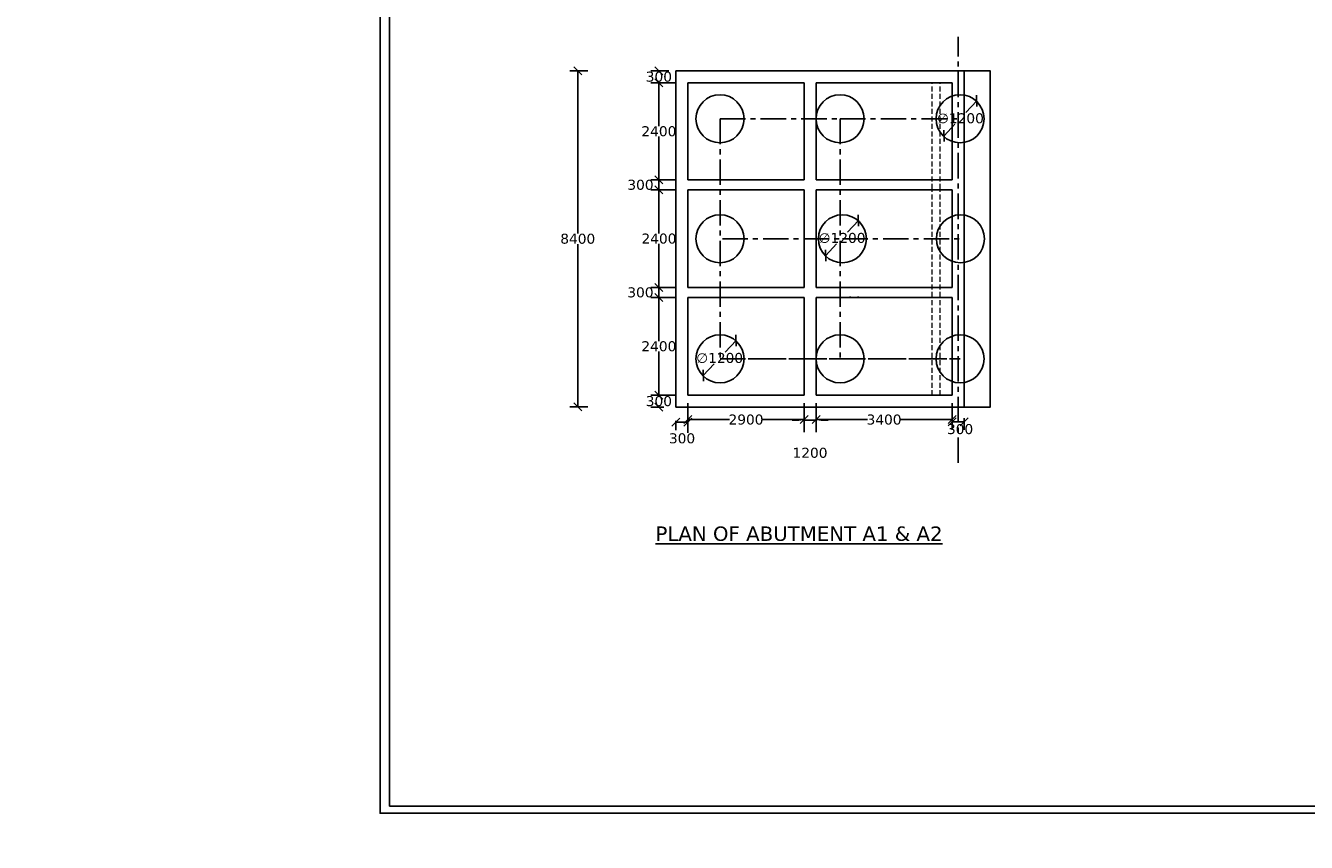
# Model space of a CAD drawing. Header units: millimetres. Extents: x -7746077780 to -3844657605, y -13315294818 to -6656873469.
# Tile 111 of 129: x -3871358880 to -3871326872, y -6657901347 to -6657880933. Entities that reach past the tile are written whole.
import ezdxf

# ---------------------------------------------------------------- set-up
doc = ezdxf.new("R2010")
doc.units = ezdxf.units.MM
doc.header["$MEASUREMENT"] = 0
doc.header["$PDMODE"] = 2
doc.linetypes.add('CENTER', pattern=[50.8, 31.75, -6.35, 6.35, -6.35])
doc.linetypes.add('HIDDEN', pattern=[0.375, 0.25, -0.125])
doc.layers.add('TEX', color=6, linetype='Continuous')
doc.layers.add('TEXT', color=7, linetype='Continuous')
doc.styles.get("Standard").update_dxf_attribs({"font": 'verdana.ttf', "height": 250})
doc.dimstyles.new('Copy of ISO-25--------4', dxfattribs={"dimtxt": 200, "dimasz": 150, "dimexe": 300, "dimexo": 300, "dimgap": 0.02, "dimtad": 0, "dimtih": 1, "dimtoh": 1, "dimdec": 0, "dimlfac": 4, "dimdsep": 46, "dimtxsty": 'Standard', "dimcen": 150, "dimclrd": 1, "dimclre": 1, "dimclrt": 1, "dimadec": 0, "dimazin": 0, "dimtfac": 1, "dimtdec": 0, "dimtmove": 2, "dimatfit": 3, "dimfxl": 0, "dimarcsym": 0})
doc.dimstyles.new('ISO-25', dxfattribs={"dimtxt": 250, "dimasz": 200, "dimexe": 200, "dimexo": 200, "dimgap": 0.02, "dimtad": 0, "dimtih": 1, "dimtoh": 1, "dimdec": 0, "dimdsep": 46, "dimtxsty": 'Standard', "dimblk": 'OBLIQUE', "dimcen": 150, "dimclrd": 1, "dimclre": 1, "dimclrt": 1, "dimadec": 0, "dimazin": 0, "dimtfac": 1, "dimtdec": 0, "dimtmove": 2, "dimatfit": 3, "dimldrblk": 'OBLIQUE', "dimfxl": 0, "dimarcsym": 0})

# ---------------------------------------------------------------- blocks, each defined once
blk = doc.blocks.new('_Oblique')
at = {"color": 0, "linetype": 'ByBlock', "lineweight": -2}
blk.add_line((-0.5, -0.5), (0.5, 0.5), dxfattribs=at)
blk = doc.blocks.new('*D883')
at = {"color": 1, "lineweight": -2, "ltscale": 20, "transparency": 16777216}
for p, q in [((-3871342626.05042, -6657884788.375429), (-3871343253.731672, -6657884788.375429)), ((-3871343053.731672, -6657884788.375429), (-3871343053.731672, -6657885038.375429)), ((-3871342626.05042, -6657885038.375429), (-3871343253.731672, -6657885038.375429))]:
    blk.add_line(p, q, dxfattribs=at)
at = {"layer": 'Defpoints', "color": 0, "ltscale": 20, "transparency": 16777216}
for p in [(-3871342426.05042, -6657884788.375429), (-3871343053.731672, -6657885038.375429), (-3871342426.05042, -6657885038.375429)]:
    blk.add_point(p, dxfattribs=at)
at = {"color": 1, "lineweight": -2, "ltscale": 20, "transparency": 16777216, "xscale": 200, "yscale": 200, "zscale": 200}
for p, rotation in [((-3871343053.731672, -6657884788.375429), 90), ((-3871343053.731672, -6657885038.375429), 270)]:
    blk.add_blockref('_Oblique', p, dxfattribs=dict(at, rotation=rotation))
at = {"color": 1, "ltscale": 20, "transparency": 16777216, "insert": (-3871343514.151342, -6657884913.37543), "char_height": 250, "attachment_point": 5}
blk.add_mtext('300', dxfattribs=at)
blk = doc.blocks.new('*D884')
at = {"color": 1, "lineweight": -2, "ltscale": 20, "transparency": 16777216}
for p, q in [((-3871342808.960116, -6657882061.44994), (-3871343253.961836, -6657882061.44994)), ((-3871343053.961836, -6657882061.44994), (-3871343053.961836, -6657882081.189314)), ((-3871342626.158672, -6657882361.378359), (-3871343253.961836, -6657882361.378359)), ((-3871343053.961836, -6657882361.378359), (-3871343053.961836, -6657882341.638985))]:
    blk.add_line(p, q, dxfattribs=at)
at = {"layer": 'Defpoints', "color": 0, "ltscale": 20, "transparency": 16777216}
for p in [(-3871343053.961836, -6657882061.44994), (-3871342608.960116, -6657882061.44994), (-3871342426.158672, -6657882361.378359)]:
    blk.add_point(p, dxfattribs=at)
at = {"color": 1, "lineweight": -2, "ltscale": 20, "transparency": 16777216, "xscale": 200, "yscale": 200, "zscale": 200}
for p, rotation in [((-3871343053.961836, -6657882061.44994), 90), ((-3871343053.961836, -6657882361.378359), 270)]:
    blk.add_blockref('_Oblique', p, dxfattribs=dict(at, rotation=rotation))
at = {"color": 1, "ltscale": 20, "transparency": 16777216, "insert": (-3871343053.961835, -6657882211.41415), "char_height": 250, "attachment_point": 5}
blk.add_mtext('300', dxfattribs=at)
blk = doc.blocks.new('*D885')
at = {"color": 1, "lineweight": -2, "ltscale": 20, "transparency": 16777216}
for p, q in [((-3871342776.158672, -6657882361.378359), (-3871343254.052587, -6657882361.378359)), ((-3871343054.052587, -6657882361.378359), (-3871343054.052587, -6657883444.652059)), ((-3871343054.052587, -6657884788.375429), (-3871343054.052587, -6657883705.101729)), ((-3871343014.497494, -6657884788.375429), (-3871343254.052587, -6657884788.375429))]:
    blk.add_line(p, q, dxfattribs=at)
at = {"layer": 'Defpoints', "color": 0, "ltscale": 20, "transparency": 16777216}
for p in [(-3871342576.158672, -6657882361.378359), (-3871343054.052587, -6657884788.375429), (-3871342814.497494, -6657884788.375429)]:
    blk.add_point(p, dxfattribs=at)
at = {"color": 1, "lineweight": -2, "ltscale": 20, "transparency": 16777216, "xscale": 200, "yscale": 200, "zscale": 200}
for p, rotation in [((-3871343054.052587, -6657882361.378359), 90), ((-3871343054.052587, -6657884788.375429), 270)]:
    blk.add_blockref('_Oblique', p, dxfattribs=dict(at, rotation=rotation))
at = {"color": 1, "ltscale": 20, "transparency": 16777216, "insert": (-3871343054.052586, -6657883574.876895), "char_height": 250, "attachment_point": 5}
blk.add_mtext('2400', dxfattribs=at)
blk = doc.blocks.new('*D886')
at = {"color": 1, "lineweight": -2, "ltscale": 20, "transparency": 16777216}
for p, q in [((-3871342826.05042, -6657885038.375429), (-3871343251.815004, -6657885038.375429)), ((-3871343051.815004, -6657885038.375429), (-3871343051.815004, -6657886127.400593)), ((-3871343051.815004, -6657887476.875427), (-3871343051.815004, -6657886387.850264)), ((-3871342826.05042, -6657887476.875427), (-3871343251.815004, -6657887476.875427))]:
    blk.add_line(p, q, dxfattribs=at)
at = {"layer": 'Defpoints', "color": 0, "ltscale": 20, "transparency": 16777216}
for p in [(-3871342626.05042, -6657885038.375429), (-3871343051.815004, -6657887476.875427), (-3871342626.05042, -6657887476.875427)]:
    blk.add_point(p, dxfattribs=at)
at = {"color": 1, "lineweight": -2, "ltscale": 20, "transparency": 16777216, "xscale": 200, "yscale": 200, "zscale": 200}
for p, rotation in [((-3871343051.815004, -6657885038.375429), 90), ((-3871343051.815004, -6657887476.875427), 270)]:
    blk.add_blockref('_Oblique', p, dxfattribs=dict(at, rotation=rotation))
at = {"color": 1, "ltscale": 20, "transparency": 16777216, "insert": (-3871343051.815003, -6657886257.625429), "char_height": 250, "attachment_point": 5}
blk.add_mtext('2400', dxfattribs=at)
blk = doc.blocks.new('*D887')
at = {"color": 1, "lineweight": -2, "ltscale": 20, "transparency": 16777216}
for p, q in [((-3871342626.05042, -6657890170.451792), (-3871343254.322137, -6657890170.451792)), ((-3871343054.322137, -6657890170.451792), (-3871343054.322137, -6657890190.226955)), ((-3871342926.05042, -6657890470.451791), (-3871343254.322137, -6657890470.451791)), ((-3871343054.322137, -6657890470.451791), (-3871343054.322137, -6657890450.676626))]:
    blk.add_line(p, q, dxfattribs=at)
at = {"layer": 'Defpoints', "color": 0, "ltscale": 20, "transparency": 16777216}
for p in [(-3871342426.05042, -6657890170.451792), (-3871343054.322137, -6657890470.451791), (-3871342726.05042, -6657890470.451791)]:
    blk.add_point(p, dxfattribs=at)
at = {"color": 1, "lineweight": -2, "ltscale": 20, "transparency": 16777216, "xscale": 200, "yscale": 200, "zscale": 200}
for p, rotation in [((-3871343054.322137, -6657890170.451792), 90), ((-3871343054.322137, -6657890470.451791), 270)]:
    blk.add_blockref('_Oblique', p, dxfattribs=dict(at, rotation=rotation))
at = {"color": 1, "ltscale": 20, "transparency": 16777216, "insert": (-3871343054.322136, -6657890320.451792), "char_height": 250, "attachment_point": 5}
blk.add_mtext('300', dxfattribs=at)
blk = doc.blocks.new('*D888')
at = {"color": 1, "lineweight": -2, "ltscale": 20, "transparency": 16777216}
for p, q in [((-3871335726.050566, -6657890370.45179), (-3871335726.050566, -6657891039.655466)), ((-3871335426.050566, -6657890740.440651), (-3871335426.050566, -6657891039.655466)), ((-3871335726.050566, -6657890839.655466), (-3871335426.050566, -6657890839.655466))]:
    blk.add_line(p, q, dxfattribs=at)
at = {"layer": 'Defpoints', "color": 0, "ltscale": 20, "transparency": 16777216}
for p in [(-3871335726.050566, -6657890170.45179), (-3871335426.050566, -6657890540.440651), (-3871335426.050566, -6657890839.655466)]:
    blk.add_point(p, dxfattribs=at)
at = {"color": 1, "lineweight": -2, "ltscale": 20, "transparency": 16777216, "xscale": 200, "yscale": 200, "zscale": 200, "rotation": 180}
blk.add_blockref('_Oblique', (-3871335726.050566, -6657890839.655466), dxfattribs=at)
at = {"color": 1, "lineweight": -2, "ltscale": 20, "transparency": 16777216, "xscale": 200, "yscale": 200, "zscale": 200}
blk.add_blockref('_Oblique', (-3871335426.050566, -6657890839.655466), dxfattribs=at)
at = {"color": 1, "ltscale": 20, "transparency": 16777216, "insert": (-3871335526.050566, -6657891018.818825), "char_height": 250, "attachment_point": 5}
blk.add_mtext('300', dxfattribs=at)
blk = doc.blocks.new('*D889')
at = {"color": 1, "lineweight": -2, "ltscale": 20, "transparency": 16777216}
for p, q in [((-3871344833.251923, -6657882061.449938), (-3871345281.414808, -6657882061.449938)), ((-3871345081.414808, -6657882061.449938), (-3871345081.414808, -6657886130.721408)), ((-3871345081.414808, -6657890461.449936), (-3871345081.414808, -6657886392.178466)), ((-3871344833.25192, -6657890461.449936), (-3871345281.414808, -6657890461.449936))]:
    blk.add_line(p, q, dxfattribs=at)
at = {"layer": 'Defpoints', "color": 0, "ltscale": 20, "transparency": 16777216}
for p in [(-3871345081.414808, -6657882061.449938), (-3871344633.251923, -6657882061.449938), (-3871344633.25192, -6657890461.449936)]:
    blk.add_point(p, dxfattribs=at)
at = {"color": 1, "lineweight": -2, "ltscale": 20, "transparency": 16777216, "xscale": 200, "yscale": 200, "zscale": 200}
for p, rotation in [((-3871345081.414808, -6657882061.449938), 90), ((-3871345081.414808, -6657890461.449936), 270)]:
    blk.add_blockref('_Oblique', p, dxfattribs=dict(at, rotation=rotation))
at = {"color": 1, "ltscale": 20, "transparency": 16777216, "insert": (-3871345081.414807, -6657886261.449938), "char_height": 250, "attachment_point": 5}
blk.add_mtext('8400', dxfattribs=at)
blk = doc.blocks.new('*D891')
at = {"color": 1, "lineweight": -2, "ltscale": 20, "transparency": 16777216}
for p, q in [((-3871342626.050421, -6657887476.875427), (-3871343254.322137, -6657887476.875427)), ((-3871343054.322137, -6657887726.758781), (-3871343054.322137, -6657887476.875427)), ((-3871342626.05042, -6657887726.758781), (-3871343254.322137, -6657887726.758781))]:
    blk.add_line(p, q, dxfattribs=at)
at = {"layer": 'Defpoints', "color": 0, "ltscale": 20, "transparency": 16777216}
for p in [(-3871343054.322137, -6657887476.875427), (-3871342426.050421, -6657887476.875427), (-3871342426.05042, -6657887726.758781)]:
    blk.add_point(p, dxfattribs=at)
at = {"color": 1, "lineweight": -2, "ltscale": 20, "transparency": 16777216, "xscale": 200, "yscale": 200, "zscale": 200}
for p, rotation in [((-3871343054.322137, -6657887476.875427), 90), ((-3871343054.322137, -6657887726.758781), 270)]:
    blk.add_blockref('_Oblique', p, dxfattribs=dict(at, rotation=rotation))
at = {"color": 1, "ltscale": 20, "transparency": 16777216, "insert": (-3871343514.741807, -6657887601.817105), "char_height": 250, "attachment_point": 5}
blk.add_mtext('300', dxfattribs=at)
blk = doc.blocks.new('*D893')
at = {"color": 1, "lineweight": -2, "ltscale": 20, "transparency": 16777216}
for p, q in [((-3871342826.05042, -6657887726.758781), (-3871343254.322137, -6657887726.758781)), ((-3871343054.322137, -6657887726.758781), (-3871343054.322137, -6657888818.380451)), ((-3871343054.322137, -6657890170.451792), (-3871343054.322137, -6657889078.830122)), ((-3871342626.05042, -6657890170.451792), (-3871343254.322137, -6657890170.451792))]:
    blk.add_line(p, q, dxfattribs=at)
at = {"layer": 'Defpoints', "color": 0, "ltscale": 20, "transparency": 16777216}
for p in [(-3871342626.05042, -6657887726.758781), (-3871343054.322137, -6657890170.451792), (-3871342426.05042, -6657890170.451792)]:
    blk.add_point(p, dxfattribs=at)
at = {"color": 1, "lineweight": -2, "ltscale": 20, "transparency": 16777216, "xscale": 200, "yscale": 200, "zscale": 200}
for p, rotation in [((-3871343054.322137, -6657887726.758781), 90), ((-3871343054.322137, -6657890170.451792), 270)]:
    blk.add_blockref('_Oblique', p, dxfattribs=dict(at, rotation=rotation))
at = {"color": 1, "ltscale": 20, "transparency": 16777216, "insert": (-3871343054.322136, -6657888948.605288), "char_height": 250, "attachment_point": 5}
blk.add_mtext('2400', dxfattribs=at)
blk = doc.blocks.new('*D895')
at = {"color": 1, "lineweight": -2, "ltscale": 20, "transparency": 16777216}
for p, q in [((-3871341125.943194, -6657888802.648109), (-3871341397.611161, -6657889093.861588)), ((-3871341944.513662, -6657889680.111715), (-3871341672.84569, -6657889388.89823))]:
    blk.add_line(p, q, dxfattribs=at)
at = {"layer": 'Defpoints', "color": 0, "ltscale": 20, "transparency": 16777216}
for p in [(-3871341125.943194, -6657888802.648109), (-3871341944.513662, -6657889680.111715)]:
    blk.add_point(p, dxfattribs=at)
at = {"color": 1, "lineweight": -2, "ltscale": 20, "transparency": 16777216, "xscale": 200, "yscale": 200, "zscale": 200}
for p, rotation in [((-3871341125.943194, -6657888802.648109), 46.9887413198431), ((-3871341944.513662, -6657889680.111715), 226.9887413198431)]:
    blk.add_blockref('_Oblique', p, dxfattribs=dict(at, rotation=rotation))
at = {"color": 1, "ltscale": 20, "transparency": 16777216, "insert": (-3871341535.228432, -6657889241.37991), "char_height": 250, "attachment_point": 5}
blk.add_mtext('∅1200', dxfattribs=at)
blk = doc.blocks.new('*D896')
at = {"color": 1, "lineweight": -2, "ltscale": 20, "transparency": 16777216}
for p, q in [((-3871335108.70043, -6657882812.099895), (-3871335380.368401, -6657883103.313376)), ((-3871335927.270906, -6657883689.563505), (-3871335655.602931, -6657883398.350018))]:
    blk.add_line(p, q, dxfattribs=at)
at = {"layer": 'Defpoints', "color": 0, "ltscale": 20, "transparency": 16777216}
for p in [(-3871335108.70043, -6657882812.099895), (-3871335927.270906, -6657883689.563505)]:
    blk.add_point(p, dxfattribs=at)
at = {"color": 1, "lineweight": -2, "ltscale": 20, "transparency": 16777216, "xscale": 200, "yscale": 200, "zscale": 200}
for p, rotation in [((-3871335108.70043, -6657882812.099895), 46.98874119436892), ((-3871335927.270906, -6657883689.563505), 226.9887411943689)]:
    blk.add_blockref('_Oblique', p, dxfattribs=dict(at, rotation=rotation))
at = {"color": 1, "ltscale": 20, "transparency": 16777216, "insert": (-3871335517.985666, -6657883250.831697), "char_height": 250, "attachment_point": 5}
blk.add_mtext('∅1200', dxfattribs=at)
blk = doc.blocks.new('*D897')
at = {"color": 1, "lineweight": -2, "ltscale": 20, "transparency": 16777216}
for p, q in [((-3871342326.05042, -6657890507.09888), (-3871342326.05042, -6657891043.486588)), ((-3871342626.05042, -6657890807.09888), (-3871342626.05042, -6657891043.486588)), ((-3871342626.05042, -6657890843.486588), (-3871342326.05042, -6657890843.486588))]:
    blk.add_line(p, q, dxfattribs=at)
at = {"layer": 'Defpoints', "color": 0, "ltscale": 20, "transparency": 16777216}
for p in [(-3871342326.05042, -6657890307.09888), (-3871342626.05042, -6657890607.09888), (-3871342326.05042, -6657890843.486588)]:
    blk.add_point(p, dxfattribs=at)
at = {"color": 1, "lineweight": -2, "ltscale": 20, "transparency": 16777216, "xscale": 200, "yscale": 200, "zscale": 200, "rotation": 180}
blk.add_blockref('_Oblique', (-3871342626.05042, -6657890843.486588), dxfattribs=at)
at = {"color": 1, "lineweight": -2, "ltscale": 20, "transparency": 16777216, "xscale": 200, "yscale": 200, "zscale": 200}
blk.add_blockref('_Oblique', (-3871342326.05042, -6657890843.486588), dxfattribs=at)
at = {"color": 1, "ltscale": 20, "transparency": 16777216, "insert": (-3871342474.812301, -6657891250.046304), "char_height": 250, "attachment_point": 5}
blk.add_mtext('300', dxfattribs=at)
blk = doc.blocks.new('*D898')
at = {"color": 1, "lineweight": -2, "ltscale": 20, "transparency": 16777216}
for p, q in [((-3871338066.61154, -6657885802.648116), (-3871338338.279496, -6657886093.861586)), ((-3871338885.182002, -6657886680.111723), (-3871338613.514022, -6657886388.898228))]:
    blk.add_line(p, q, dxfattribs=at)
at = {"layer": 'Defpoints', "color": 0, "ltscale": 20, "transparency": 16777216}
for p in [(-3871338066.611539, -6657885802.648116), (-3871338885.182002, -6657886680.111723)]:
    blk.add_point(p, dxfattribs=at)
at = {"color": 1, "lineweight": -2, "ltscale": 20, "transparency": 16777216, "xscale": 200, "yscale": 200, "zscale": 200}
for p, rotation in [((-3871338066.611539, -6657885802.648116), 46.98874150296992), ((-3871338885.182002, -6657886680.111723), 226.9887415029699)]:
    blk.add_blockref('_Oblique', p, dxfattribs=dict(at, rotation=rotation))
at = {"color": 1, "ltscale": 20, "transparency": 16777216, "insert": (-3871338475.896767, -6657886241.379907), "char_height": 250, "attachment_point": 5}
blk.add_mtext('∅1200', dxfattribs=at)
blk = doc.blocks.new('*D899')
at = {"layer": 'Defpoints', "color": 0, "ltscale": 20, "transparency": 16777216}
for p in [(-3871339426.399044, -6657890170.45179), (-3871339126.399043, -6657890170.451792), (-3871339426.399044, -6657890790.24967)]:
    blk.add_point(p, dxfattribs=at)
at = {"layer": 'TEX', "color": 1, "lineweight": -2, "ltscale": 20, "transparency": 16777216}
for p, q in [((-3871339426.399044, -6657890470.45179), (-3871339426.399044, -6657891090.24967)), ((-3871339126.399043, -6657890470.451792), (-3871339126.399043, -6657891090.24967)), ((-3871339576.399044, -6657890790.24967), (-3871339726.399044, -6657890790.24967)), ((-3871339126.399043, -6657890790.24967), (-3871339426.399044, -6657890790.24967)), ((-3871338976.399043, -6657890790.24967), (-3871338826.399043, -6657890790.24967))]:
    blk.add_line(p, q, dxfattribs=at)
at = {"layer": 'TEX', "color": 1, "ltscale": 20, "transparency": 16777216}
for points in [[(-3871339576.399044, -6657890765.24967), (-3871339576.399044, -6657890815.24967), (-3871339426.399044, -6657890790.24967)], [(-3871338976.399043, -6657890765.24967), (-3871338976.399043, -6657890815.24967), (-3871339126.399043, -6657890790.24967)]]:
    blk.add_solid(points, dxfattribs=at)
at = {"layer": 'TEX', "color": 1, "ltscale": 20, "transparency": 16777216, "insert": (-3871339276.399043, -6657891611.079012), "char_height": 250, "attachment_point": 5}
blk.add_mtext('1200', dxfattribs=at)
blk = doc.blocks.new('*D1092')
at = {"layer": 'Defpoints', "color": 0, "ltscale": 30, "transparency": 16777216}
for p in [(-3871342326.05042, -6657890170.451791), (-3871339426.399044, -6657890170.45179), (-3871339426.399044, -6657890780.35073)]:
    blk.add_point(p, dxfattribs=at)
at = {"layer": 'TEX', "color": 1, "lineweight": -2, "ltscale": 30, "transparency": 16777216}
for p, q in [((-3871342326.05042, -6657890370.451791), (-3871342326.05042, -6657890980.35073)), ((-3871339426.399044, -6657890370.45179), (-3871339426.399044, -6657890980.35073)), ((-3871342326.05042, -6657890780.35073), (-3871341288.602019, -6657890780.35073)), ((-3871339426.399044, -6657890780.35073), (-3871340463.847445, -6657890780.35073))]:
    blk.add_line(p, q, dxfattribs=at)
at = {"layer": 'TEX', "color": 1, "lineweight": -2, "ltscale": 30, "transparency": 16777216, "xscale": 200, "yscale": 200, "zscale": 200, "rotation": 180}
blk.add_blockref('_Oblique', (-3871342326.05042, -6657890780.35073), dxfattribs=at)
at = {"layer": 'TEX', "color": 1, "lineweight": -2, "ltscale": 30, "transparency": 16777216, "xscale": 200, "yscale": 200, "zscale": 200}
blk.add_blockref('_Oblique', (-3871339426.399044, -6657890780.35073), dxfattribs=at)
at = {"layer": 'TEX', "color": 1, "ltscale": 30, "transparency": 16777216, "insert": (-3871340876.224732, -6657890780.35073), "char_height": 250, "attachment_point": 5}
blk.add_mtext('2900', dxfattribs=at)
blk = doc.blocks.new('*D1093')
at = {"layer": 'Defpoints', "color": 0, "ltscale": 30, "transparency": 16777216}
for p in [(-3871339126.399043, -6657890170.45179), (-3871335726.050566, -6657890170.45179), (-3871335726.050566, -6657890780.957656)]:
    blk.add_point(p, dxfattribs=at)
at = {"layer": 'TEX', "color": 1, "lineweight": -2, "ltscale": 30, "transparency": 16777216}
for p, q in [((-3871339126.399043, -6657890370.45179), (-3871339126.399043, -6657890980.957656)), ((-3871335726.050566, -6657890370.45179), (-3871335726.050566, -6657890980.957656)), ((-3871339126.399043, -6657890780.957656), (-3871337838.098397, -6657890780.957656)), ((-3871335726.050566, -6657890780.957656), (-3871337014.351212, -6657890780.957656))]:
    blk.add_line(p, q, dxfattribs=at)
at = {"layer": 'TEX', "color": 1, "lineweight": -2, "ltscale": 30, "transparency": 16777216, "xscale": 200, "yscale": 200, "zscale": 200, "rotation": 180}
blk.add_blockref('_Oblique', (-3871339126.399043, -6657890780.957656), dxfattribs=at)
at = {"layer": 'TEX', "color": 1, "lineweight": -2, "ltscale": 30, "transparency": 16777216, "xscale": 200, "yscale": 200, "zscale": 200}
blk.add_blockref('_Oblique', (-3871335726.050566, -6657890780.957656), dxfattribs=at)
at = {"layer": 'TEX', "color": 1, "ltscale": 30, "transparency": 16777216, "insert": (-3871337426.224804, -6657890780.957656), "char_height": 250, "attachment_point": 5}
blk.add_mtext('3400', dxfattribs=at)

msp = doc.modelspace()

# ---------------------------------------------------------------- linework, layer by layer
at = {"ltscale": 20}
for p, q in [((-3871342626.05042, -6657882063.375425), (-3871335226.050565, -6657882063.375422)), ((-3871335426.050567, -6657882063.375423), (-3871335426.050566, -6657890470.45179)), ((-3871342326.050421, -6657882363.375425), (-3871339426.399044, -6657882363.375423)), ((-3871339426.399044, -6657882363.375423), (-3871339426.399044, -6657884788.375422)), ((-3871339126.399044, -6657882363.375423), (-3871335726.050567, -6657882363.375422)), ((-3871339126.399044, -6657882363.375423), (-3871339126.399044, -6657884788.375427)), ((-3871335726.050567, -6657882363.375422), (-3871335726.050567, -6657884788.375423)), ((-3871334776.050496, -6657889011.449938), (-3871334776.050494, -6657883511.449938)), ((-3871342326.05042, -6657884788.375429), (-3871339426.399044, -6657884788.375422)), ((-3871339126.399044, -6657884788.375427), (-3871335726.050567, -6657884788.375423)), ((-3871342326.05042, -6657885038.375429), (-3871339426.399044, -6657885038.375423)), ((-3871339426.399044, -6657885038.375423), (-3871339426.399044, -6657887476.875422)), ((-3871339126.399044, -6657885038.375427), (-3871335726.050567, -6657885038.375423)), ((-3871339126.399044, -6657885038.375427), (-3871339126.399044, -6657887475.875425)), ((-3871335726.050567, -6657885038.375423), (-3871335726.050566, -6657887475.875425)), ((-3871342326.050421, -6657887476.875427), (-3871339426.399044, -6657887476.875422)), ((-3871339126.399044, -6657887475.875425), (-3871335726.050566, -6657887475.875425)), ((-3871342326.050421, -6657887726.875427), (-3871339426.399044, -6657887726.875422)), ((-3871339426.399044, -6657887726.875422), (-3871339426.399044, -6657890170.45179)), ((-3871339126.399044, -6657887725.821177), (-3871335726.050566, -6657887725.821177)), ((-3871339126.399044, -6657887725.821178), (-3871339126.399043, -6657890170.451792)), ((-3871338276.050566, -6657887700.821177), (-3871338276.050566, -6657887713.351789)), ((-3871338076.050566, -6657887700.821177), (-3871338076.050566, -6657887713.351789)), ((-3871335726.050566, -6657887725.821177), (-3871335726.050566, -6657890170.45179)), ((-3871342326.05042, -6657890170.45179), (-3871339426.399044, -6657890170.45179)), ((-3871339126.399043, -6657890170.451792), (-3871335726.050566, -6657890170.45179)), ((-3871342626.05042, -6657890470.45179), (-3871338276.050567, -6657890470.45179)), ((-3871338276.050568, -6657890470.45179), (-3871335226.050567, -6657890470.45179)), ((-3871342326.05042, -6657890798.323888), (-3871342326.05042, -6657891112.259936))]:
    msp.add_line(p, q, dxfattribs=at)
for points in [[(-3871334776.050494, -6657883531.449936), (-3871334776.050494, -6657882063.375422), (-3871335226.399031, -6657882063.375422)], [(-3871334776.050494, -6657888991.44994), (-3871334776.050494, -6657890470.45179), (-3871335226.399031, -6657890470.45179)]]:
    msp.add_lwpolyline(points, dxfattribs=at)
for centre, radius in [((-3871341526.05042, -6657883261.449938), 599.999999), ((-3871338526.050494, -6657883261.449938), 599.999999), ((-3871335526.050567, -6657883261.449938), 600), ((-3871341526.05042, -6657886261.449937), 599.999999), ((-3871338466.718758, -6657886261.449939), 600), ((-3871335517.051328, -6657886261.44994), 600), ((-3871341526.05042, -6657889261.449937), 599.999999), ((-3871338526.050494, -6657889261.449938), 599.999999), ((-3871335526.050567, -6657889261.449938), 600)]:
    msp.add_circle(centre, radius, dxfattribs=at)
at = {"layer": 'TEX', "color": 4, "linetype": 'CENTER', "ltscale": 20}
for p, q in [((-3871335576.050566, -6657891862.977449), (-3871335576.050567, -6657881217.221329)), ((-3871341526.05042, -6657883261.449938), (-3871338526.050494, -6657883261.44994)), ((-3871341526.05042, -6657883261.449938), (-3871341526.05042, -6657889261.449939)), ((-3871338526.050494, -6657883261.449938), (-3871335526.050567, -6657883261.44994)), ((-3871338526.050494, -6657883261.449938), (-3871338526.050494, -6657889261.449939)), ((-3871341466.718685, -6657886261.449939), (-3871338526.050494, -6657886261.449939)), ((-3871338466.718758, -6657886261.449939), (-3871335526.050567, -6657886261.449939)), ((-3871341526.05042, -6657889261.449939), (-3871338526.050494, -6657889261.449938)), ((-3871340826.050493, -6657889261.449938), (-3871338526.050494, -6657889261.449938)), ((-3871338526.050494, -6657889261.449939), (-3871335526.050567, -6657889261.449938)), ((-3871337826.050566, -6657889261.449938), (-3871335526.050567, -6657889261.449938))]:
    msp.add_line(p, q, dxfattribs=at)
at = {"layer": 'TEX', "color": 0, "ltscale": 20}
for p, q in [((-3871342626.05042, -6657890470.45179), (-3871342626.05042, -6657882063.375425)), ((-3871342326.050421, -6657882363.375425), (-3871342326.05042, -6657884788.375429)), ((-3871336226.399044, -6657882363.375423), (-3871339126.399044, -6657882363.375423)), ((-3871342326.05042, -6657885038.375428), (-3871342326.050421, -6657887476.875426)), ((-3871342326.050421, -6657887726.875427), (-3871342326.05042, -6657890170.451791))]:
    msp.add_line(p, q, dxfattribs=at)
at = {"layer": 'TEX', "color": 7, "ltscale": 30}
for points in [[(-3871201363.69097, -6657900618.349594), (-3871350021.212526, -6657900618.349594), (-3871350021.212526, -6657817308.787552), (-3871201363.69097, -6657817308.787552)], [(-3871201573.69097, -6657900438.349594), (-3871349784.811294, -6657900438.349594), (-3871349784.811294, -6657817718.349594), (-3871201573.69097, -6657817718.349594)]]:
    msp.add_lwpolyline(points, close=True, dxfattribs=at)
at = {"layer": 'TEXT', "color": 2, "linetype": 'HIDDEN', "lineweight": 13, "ltscale": 500}
for p, q in [((-3871336226.399041, -6657885013.375423), (-3871336226.399044, -6657882363.375423)), ((-3871336026.399043, -6657885013.375423), (-3871336026.399045, -6657882363.375423)), ((-3871336226.39904, -6657887713.351789), (-3871336226.399041, -6657885013.375423)), ((-3871336026.399041, -6657887713.351789), (-3871336026.399043, -6657885013.375423)), ((-3871336226.399035, -6657890170.45179), (-3871336226.39904, -6657887713.351789)), ((-3871336026.399037, -6657890170.45179), (-3871336026.399041, -6657887713.351789))]:
    msp.add_line(p, q, dxfattribs=at)

# ---------------------------------------------------------------- texts
at = {"layer": 'TEX', "char_height": 360, "width": 51867.66901822, "attachment_point": 1}
for insert in [(-3871720407.093441, -6657861796.297498), (-3871977977.093441, -6657866156.297498)]:
    msp.add_mtext('{\\H1.4583x;\\LNOTES\\l :-\\P}\\P01. TYPE OF BRIDGE ^I^I         - HIGH LEVEL BRIDGE\\P\\P\\P02. LENGTH OF BRIDGE ^I         - 280.000 M. ( 14SPAN @ 20.000 M EACH C/C) \\P\\P\\P03. OVERALL WIDTH ^I^I         - 8.400 M.\\P\\P\\P04. CLEAR WIDTH^I^I         - 7.500 M.\\P\\P\\P05. FORMATION LEVEL^I^I         - R.L. 104.785 M.\\P\\P\\P06. HIGHEST FLOOD LEVEL^I         - R.L. 101.210 M.\\P\\P\\P07.LOWEST    BED  LEVEL              - R.L. 96.510 M.\\P\\P\\P08.SOFFIT LEVEL            ^I         - R.L. 102.710 M.\\P\\P \\P09.CATCHMENT AREA^I^I         - 569.000 SQ. KM.\\P\\P\\P10. DESIGN VELOCITY^I^I         - 2.870 M/SEC.\\P\\P\\P11. DESIGN DISCHARGE^I         - 2868.167 CUMEC.              \\P\\P\\P12.TYPE OF FOUNDATION^I         -  PILE FOUNDATION.\\P\\P\\P13.FOUNDATION LEVEL^I         - AS PER SHOWN IN DRAWING.\\P\\P\\P14. TYPE OF SUB-STRUCTURE        - PIER              - R.C.C. SOLID CIRCULAR PIER\\P^I^I^I^I^I^IABUTMENT - BOX TYPE\\P\\P15. TYPE OF SUPER STRUCTURE    - R.C.C. T - BEAM  SLAB \\P\\P\\P16. TYPE OF BEARING^I^I         - POT -  PTFE  BEARING\\P\\P\\P17. DESIGN LOADING{\\C1;^I                   }-  ONE LANE OF  CLASS 70R OR TWO LANES \\P^I^I^I^I^I^I FOR CLASS A{\\C1;\\P                                                                \\P}18. SBC FOR ABUTMENT/PIER        - 45 T/M².  \\P\\P\\P19. SBC FOR RETURN^I^I         - 20 T/M².  \\P\\P\\P20. WEARING COAT                           - MASTIC ASHPHALT 75 MM THICK. \\P\\pi-1080,l9717.8,t9717.8;(^IB.C. 50MM+ MASTIC ASPHALT 20MM)\\P\\pi0,l0,tz;\\P21. RAILING  - R.C.C. CRASH BARRIER AS PER STD.DRAWING.\\P\\P\\P21. APPROACH SLAB - R.C.C. STRUCTURAL AS PER APPROVED DRAWING.\\P\\P\\P22. EXPANSION JOINT - STRIPSEAL TYPE EXPANSION JOINT.\\P\\P\\P23. NAME PLATE,   DRAINAGE SPOUT ETC. AS PER MORT&H \\P^I^I^I   SPECIFICATION.\\P\\P                               ', dxfattribs=dict(at, insert=insert))
at = {"layer": 'TEXT', "color": 191, "insert": (-3871343139.424863, -6657893451.280367), "char_height": 360, "width": 10824.42797009, "attachment_point": 1}
msp.add_mtext('{\\LPLAN OF ABUTMENT A1 & A2}', dxfattribs=at)

# ---------------------------------------------------------------- dimensions: what is measured, and where the dimension line sits
at = {"ltscale": 20}
for base, p1, p2, picture, middle in [((-3871345081.414808, -6657882061.449938), (-3871344633.25192, -6657890461.449936), (-3871344633.251923, -6657882061.449938), '*D889', (-3871345081.414807, -6657886261.449938)), ((-3871343053.961836, -6657882061.44994), (-3871342426.158672, -6657882361.378359), (-3871342608.960116, -6657882061.44994), '*D884', (-3871343053.961835, -6657882211.41415)), ((-3871343054.322137, -6657890470.451791), (-3871342426.05042, -6657890170.451792), (-3871342726.05042, -6657890470.451791), '*D887', (-3871343054.322136, -6657890320.451792))]:
    dim = msp.add_linear_dim(base=base, p1=p1, p2=p2, angle=90, dimstyle='ISO-25', dxfattribs=at)
    dim.commit()
    dim.dimension.update_dxf_attribs({"geometry": picture, "text_midpoint": middle})
for base, p1, p2, text, picture, middle in [((-3871343054.052587, -6657884788.375429), (-3871342576.158672, -6657882361.378359), (-3871342814.497494, -6657884788.375429), '2400', '*D885', (-3871343054.052586, -6657883574.876895)), ((-3871343053.731672, -6657885038.375429), (-3871342426.05042, -6657884788.375429), (-3871342426.05042, -6657885038.375429), '300', '*D883', (-3871343514.151342, -6657884913.37543)), ((-3871343051.815004, -6657887476.875427), (-3871342626.05042, -6657885038.375429), (-3871342626.05042, -6657887476.875427), '2400', '*D886', (-3871343051.815003, -6657886257.625429)), ((-3871343054.322137, -6657887476.875427), (-3871342426.05042, -6657887726.758781), (-3871342426.050421, -6657887476.875427), '300', '*D891', (-3871343514.741807, -6657887601.817105)), ((-3871343054.322137, -6657890170.451792), (-3871342626.05042, -6657887726.758781), (-3871342426.05042, -6657890170.451792), '2400', '*D893', (-3871343054.322136, -6657888948.605288))]:
    dim = msp.add_linear_dim(base=base, p1=p1, p2=p2, angle=90, text=text, dimstyle='ISO-25', dxfattribs=at)
    dim.commit()
    dim.dimension.update_dxf_attribs({"geometry": picture, "text_midpoint": middle})
for p1, p2, picture, middle in [((-3871335927.270906, -6657883689.563505), (-3871335108.70043, -6657882812.099895), '*D896', (-3871335517.985666, -6657883250.831697)), ((-3871338885.182002, -6657886680.111723), (-3871338066.611539, -6657885802.648116), '*D898', (-3871338475.896767, -6657886241.379907)), ((-3871341944.513662, -6657889680.111715), (-3871341125.943194, -6657888802.648109), '*D895', (-3871341535.228432, -6657889241.37991))]:
    dim = msp.add_diameter_dim_2p(p1=p1, p2=p2, dimstyle='ISO-25', dxfattribs=at)
    dim.commit()
    dim.dimension.update_dxf_attribs({"geometry": picture, "text_midpoint": middle, "dimtype": 163})
for base, p1, p2, picture, middle in [((-3871342326.05042, -6657890843.486588), (-3871342626.05042, -6657890607.09888), (-3871342326.05042, -6657890307.09888), '*D897', (-3871342474.812301, -6657891250.046304)), ((-3871335426.050566, -6657890839.655466), (-3871335726.050566, -6657890170.45179), (-3871335426.050566, -6657890540.440651), '*D888', (-3871335526.050566, -6657891018.818825))]:
    dim = msp.add_linear_dim(base=base, p1=p1, p2=p2, dimstyle='ISO-25', dxfattribs=at)
    dim.commit()
    dim.dimension.update_dxf_attribs({"geometry": picture, "text_midpoint": middle, "dimtype": 160})
at = {"layer": 'TEX', "color": 7, "ltscale": 30}
dim = msp.add_aligned_dim(p1=(-3871342326.05042, -6657890170.451791), p2=(-3871339426.399044, -6657890170.45179), distance=-609.89894, dimstyle='ISO-25', override={"dimfxl": 240}, dxfattribs=at)
dim.commit()
dim.dimension.update_dxf_attribs({"geometry": '*D1092', "text_midpoint": (-3871340876.224732, -6657890780.35073)})
at = {"layer": 'TEX', "color": 0, "ltscale": 20}
dim = msp.add_linear_dim(base=(-3871339426.399044, -6657890790.24967), p1=(-3871339126.399043, -6657890170.451792), p2=(-3871339426.399044, -6657890170.45179), dimstyle='Copy of ISO-25--------4', override={"dimtxt": 350, "dimfxl": 0.05, "dimarcsym": 2}, dxfattribs=at)
dim.commit()
dim.dimension.update_dxf_attribs({"geometry": '*D899', "text_midpoint": (-3871339276.399043, -6657891611.079012)})
at = {"layer": 'TEX', "color": 7, "ltscale": 30}
dim = msp.add_linear_dim(base=(-3871335726.050566, -6657890780.957656), p1=(-3871339126.399043, -6657890170.45179), p2=(-3871335726.050566, -6657890170.45179), dimstyle='ISO-25', override={"dimfxl": 240}, dxfattribs=at)
dim.commit()
dim.dimension.update_dxf_attribs({"geometry": '*D1093', "text_midpoint": (-3871337426.224804, -6657890780.957656)})

doc.saveas('drawing.dxf')
